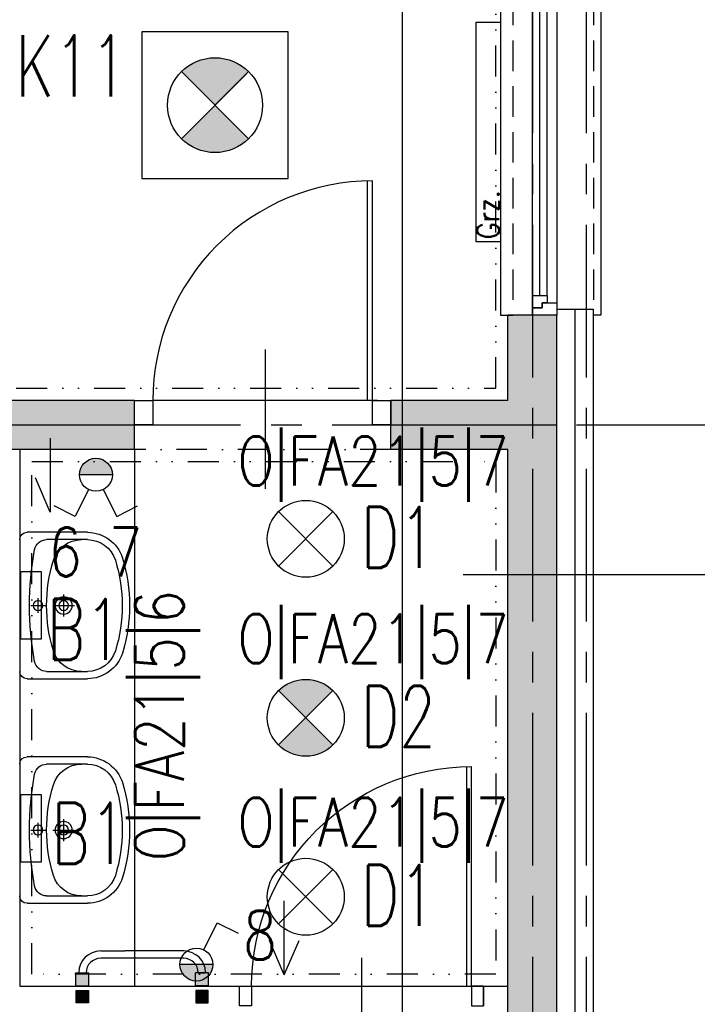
# Model space of a CAD drawing. Extents: x 41755 to 123924, y -112333 to 86187.
# Tile 119 of 256: x 102181 to 102459, y -53441 to -53037. Entities that reach past the tile are written whole.
import ezdxf
from ezdxf.enums import TextEntityAlignment as Align

# ---------------------------------------------------------------- set-up
doc = ezdxf.new("R2010")
doc.units = 0
doc.header["$LTSCALE"] = 50
for name, pattern in [('CENTER', [2, 1.25, -0.25, 0.25, -0.25]), ('DASHDOT', [1, 0.5, -0.25, 0, -0.25]), ('DASHED', [0.75, 0.5, -0.25]), ('DASHED2', [0.375, 0.25, -0.125]), ('DIVIDE', [31.75, 12.7, -6.35, 0, -6.35, 0, -6.35])]:
    doc.linetypes.add(name, pattern=pattern)
doc.layers.get('0').update_dxf_attribs({"color": 101, "linetype": 'CONTINUOUS'})
for name, color, linetype in [('Drz---drzwi', 5, 'CONTINUOUS'), ('E-90', 6, 'CONTINUOUS'), ('E35', 6, 'CONTINUOUS'), ('Ins-co', 2, 'CONTINUOUS'), ('Ins-ppoz-opis', 240, 'CONTINUOUS'), ('Ins-went', 141, 'CONTINUOUS'), ('Okn---okna', 5, 'CONTINUOUS'), ('Os-osie glowne', 1, 'CENTER'), ('Sc-beton', 7, 'CONTINUOUS'), ('Sc-beton-hatch', 86, 'CONTINUOUS'), ('Sc-cegla pustak-hatch', 8, 'CONTINUOUS'), ('Sc-izolacja term-styropian', 151, 'STYROPIAN-KA'), ('Sc-nadproza kon', 5, 'DASHED2'), ('Sc-silikat', 61, 'CONTINUOUS'), ('Suf-widok', 8, 'CONTINUOUS'), ('Wyp-sanitar', 131, 'CONTINUOUS')]:
    doc.layers.add(name, color=color, linetype=linetype)
doc.styles.add('ROMANS', font='romans', dxfattribs={"width": 0.85})
doc.linetypes.add('BATTING', pattern='A,0.0001,-0.1,[134,ltypeshp.shx,S=0.1,R=0,X=-0.1,Y=0],-0.2,[134,ltypeshp.shx,S=0.1,R=180,X=0.1,Y=0],-0.1', length=0.4001)
doc.linetypes.add('STYROPIAN-KA', pattern='A,0.0001,-0.1,[135,ltypeshp.shx,S=0.1,R=0,X=-0.1,Y=0],0,[135,ltypeshp.shx,S=0.1,R=180,X=0.1,Y=0],-0.1', length=0.2001)
doc.linetypes.add('ZIGZAG', pattern='A,0.00254,-5.08,[131,ltypeshp.shx,S=5.08,R=0,X=-5.08,Y=0],-10.16,[131,ltypeshp.shx,S=5.08,R=180,X=5.08,Y=0],-5.08', length=20.32254)

# ---------------------------------------------------------------- blocks, each defined once
blk = doc.blocks.new('umywalka_60x45')
at = {"ltscale": 25}
for p, q in [((-27.00000000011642, -5.820766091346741e-11), (27, 5.820766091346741e-11)), ((-30, -27.71634471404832), (-30.00000000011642, -3.000000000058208)), ((30, -2.999999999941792), (30, -27.71634471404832)), ((2.999999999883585, -7.5), (-3.000000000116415, -7.5)), ((-1.164153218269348e-10, -4.5), (-1.164153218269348e-10, -10.5)), ((-27, -27.71634471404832), (-27, -11.02660116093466)), ((27, -11.02660116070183), (27, -27.71634471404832)), ((-1.164153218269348e-10, -13.5), (-1.164153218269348e-10, -22.5)), ((4.499999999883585, -18), (-4.500000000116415, -18))]:
    blk.add_line(p, q, dxfattribs=at)
for centre, radius in [((-1.164153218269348e-10, -7.5), 2), ((-1.164153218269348e-10, -18), 3.5), ((-1.164153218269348e-10, -18), 2)]:
    blk.add_circle(centre, radius, dxfattribs=at)
for centre, radius, start, end in [((27, -2.999999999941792), 3, 0, 90), ((-27.00000000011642, -3.000000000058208), 3, 90, 180), ((5.820766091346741e-10, -129.425045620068), 125.4250456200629, 79.47373448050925, 100.5262655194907), ((-22.00000000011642, -11.02660116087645), 5, 100.5262655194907, 180), ((22, -11.02660116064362), 5, 0, 79.47373448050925), ((-1.164153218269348e-10, -73.40495448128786), 62.40495448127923, 72.68710209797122, 107.3128979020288), ((-14.99999999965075, -25.28365528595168), 12, 107.3128979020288, 180), ((15.00000000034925, -25.28365528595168), 12, 0, 72.68710209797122), ((-15.00000000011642, -27.71634471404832), 15, 180, 252.6871020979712), ((-15.00000000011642, -27.71634471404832), 12, 180, 252.6871020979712), ((14.99999999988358, -27.71634471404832), 12, 287.3128979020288, 0), ((14.99999999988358, -27.71634471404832), 15, 287.3128979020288, 0), ((-5.820766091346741e-10, 20.40495448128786), 62.40495448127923, 252.6871020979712, 287.3128979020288), ((-5.820766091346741e-10, 20.40495448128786), 65.40495448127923, 252.6871020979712, 287.3128979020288)]:
    blk.add_arc(centre, radius, start, end, dxfattribs=at)
blk = doc.blocks.new('_0630_DRZWI_90')
at = {"ltscale": 7}
for p, q in [((5, 8), (5, 98)), ((6.799999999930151, 8), (6.799999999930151, 97.98199819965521))]:
    blk.add_line(p, q, dxfattribs=at)
at = {"ltscale": 25}
for p, q in [((50, 19.69999999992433), (50, -28.89999999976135)), ((5, 8), (0, 8)), ((0, 8), (5, 8)), ((0, 0), (0, 8)), ((95, 8), (5, 8)), ((5, 8), (5, 0)), ((95, 8), (95, 0)), ((100, 8), (95, 8)), ((100, 0), (100, 8)), ((5, 0), (0, 0)), ((5, 0), (0, 0)), ((95, 0), (100, 0)), ((95, 0), (100, 0))]:
    blk.add_line(p, q, dxfattribs=at)
at = {"ltscale": 7}
blk.add_arc((5, 8), 90, 0, 90, dxfattribs=at)
blk = doc.blocks.new('_fiujgfkhjkgcj')
for p, q in [((-18.00000000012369, 1.127773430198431e-10), (-23.00000000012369, 1.127773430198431e-10)), ((-23.00000000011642, 2.291926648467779e-10), (-23.00000000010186, -149.9999999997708)), ((15, 2.346496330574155e-10), (18, 2.346496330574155e-10)), ((17.99999999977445, 2.346496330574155e-10), (17.99999999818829, -149.9999999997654)), ((-9.999999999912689, -141.9999999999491), (-9.99999999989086, -7.999999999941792)), ((-7.000000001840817, -141.9999999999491), (-6.999999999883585, -7.999999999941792)), ((-3.999999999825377, -141.9999999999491), (-3.999999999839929, -7.999999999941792)), ((1.236912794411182e-10, -4.999999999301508), (1.382431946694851e-10, -145.0000000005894)), ((-23.00000000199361, -149.9999999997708), (-18.00000000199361, -149.9999999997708)), ((17.99999999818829, -149.9999999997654), (14.9999999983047, -149.9999999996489))]:
    blk.add_line(p, q)
at = {"linetype": 'DASHED2'}
for p, q in [((-18, 2.291926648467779e-10), (-18.0000000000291, -149.9999999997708)), ((14.99999999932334, 2.346496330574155e-10), (15.00000000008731, -149.9999999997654))]:
    blk.add_line(p, q, dxfattribs=at)
for points in [[(1.164153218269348e-10, -4.999999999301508), (0, 0), (-10, 0), (-9.999999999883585, -2.999999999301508), (-5.999999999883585, -2.999999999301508), (-5.999999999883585, -4.999999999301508)], [(-3.999999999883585, -7.999999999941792), (-3.999999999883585, -4.999999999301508), (-5.999999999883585, -4.999999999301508), (-5.999999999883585, -2.999999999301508), (-9.999999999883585, -2.999999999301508), (-9.999999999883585, -4.999999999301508), (-9.999999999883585, -7.999999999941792)], [(-4.000000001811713, -141.9999999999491), (-4.000000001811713, -145.0000000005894), (-6.000000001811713, -145.0000000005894), (-6.000000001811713, -147.0000000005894), (-10.00000000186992, -147.0000000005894), (-10.00000000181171, -145.0000000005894), (-10.00000000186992, -141.9999999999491)], [(-1.811713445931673e-09, -145.0000000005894), (-1.928128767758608e-09, -149.9999999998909), (-10.00000000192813, -149.9999999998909), (-10.00000000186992, -147.0000000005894), (-6.000000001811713, -147.0000000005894), (-6.000000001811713, -145.0000000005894)]]:
    blk.add_lwpolyline(points, close=True)
blk = doc.blocks.new('_sjhkgjhkfkjhgj')
at = {"ltscale": 7}
for p, q in [((-9.499999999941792, 10.00000000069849), (-9.499999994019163, 99.97777503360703)), ((-7.5, 10.00000000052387), (-7.499999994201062, 99.99999999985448)), ((-51.49999999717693, 30.88285831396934), (-51.50000000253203, -26.11714168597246))]:
    blk.add_line(p, q, dxfattribs=at)
for points in [[(-97.50000000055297, 1.149601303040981e-09), (-105.000000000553, 1.149601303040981e-09), (-105.000000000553, 10.0000000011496), (-97.49999999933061, 10.00000000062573)], [(0, 0), (-7.5, 0), (-7.499999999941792, 10.00000000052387), (0, 10)]]:
    blk.add_lwpolyline(points, close=True, dxfattribs=at)
blk.add_lwpolyline([(-5.499999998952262, 10.00000000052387), (-97.49999999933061, 9.999999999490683)], dxfattribs=at)
blk.add_arc((-7.5, 10.00000000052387), 89.99999999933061, 89.99999999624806, 180.0000000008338)
blk = doc.blocks.new('_STRZAŁKA_WENT')
for q in [(-6.022442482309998, -14.01365349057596), (0, -30.23793542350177), (6.022442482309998, -14.01365349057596)]:
    blk.add_line((0, 0), q)
blk = doc.blocks.new('_jdgjdgjhg')
at = {"ltscale": 10}
blk.add_hatch(color=256, dxfattribs=at).paths.add_polyline_path([(-54.19877705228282, 4.459730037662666), (-48.79877705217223, 4.459729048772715), (-48.79877606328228, 9.859729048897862), (-54.19877606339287, 9.85973003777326)])
h = blk.add_hatch(color=256, dxfattribs=at)
h.paths.add_polyline_path([(0.2000000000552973, 4.401748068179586), (0.2000009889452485, 9.80174806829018), (-5.199999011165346, 9.801749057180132), (-5.200000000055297, 4.401749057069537)])
edge = h.paths.add_edge_path(flags=16)
edge.add_line((-4.000121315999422, 9.801748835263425), (-0.9998767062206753, 9.801748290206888))
for points in [[(-48.99877705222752, -2.500001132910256), (-53.99877705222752, -2.500001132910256), (-53.99877705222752, 2.499998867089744), (-48.99877705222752, 2.499998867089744)], [(-5, -2.5), (0, -2.5), (0, 2.5), (-5, 2.5)]]:
    blk.add_hatch(color=256).paths.add_polyline_path(points)
for p, q in [((-43.99938645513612, 18.7499031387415, -1.237710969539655e-08), (-34.09257331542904, 18.74990132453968, -1.239530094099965e-08)), ((-9.999385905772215, 18.74989691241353, -1.243954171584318e-08), (-34.09257331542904, 18.74990132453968, -1.239530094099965e-08)), ((-9.99938645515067, 15.74989691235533, -1.243954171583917e-08), (-43.99938645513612, 15.74990313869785, -1.237710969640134e-08)), ((-54.19877705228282, 4.443738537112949), (-54.19877606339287, 9.843738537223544)), ((-54.19877606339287, 9.843738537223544), (-48.79877606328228, 9.843737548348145)), ((-52.99889836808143, 9.843738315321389), (-49.99865375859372, 9.8437377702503)), ((-48.79877705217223, 4.443737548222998), (-48.79877606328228, 9.843737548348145)), ((-5.200000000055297, 4.443730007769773), (-5.199999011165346, 9.843730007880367)), ((0.2000009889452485, 9.843729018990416), (-5.199999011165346, 9.843730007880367)), ((-4.000121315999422, 9.843729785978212), (-0.9998767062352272, 9.843729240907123)), ((-0.9998767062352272, 9.843729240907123), (-4.000121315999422, 9.84372978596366)), ((0.2000000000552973, 4.443729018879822), (0.2000009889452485, 9.843729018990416)), ((-54.19877705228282, 4.443738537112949), (-48.79877705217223, 4.443737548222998)), ((0.2000000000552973, 4.443729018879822), (-5.200000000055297, 4.443730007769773)), ((0, 2.5), (-5, 2.5)), ((-5, 2.5), (-5, -2.5)), ((0, -2.5), (0, 2.5)), ((-5, -2.5), (0, -2.5))]:
    blk.add_line(p, q)
blk.add_lwpolyline([(-48.99877705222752, -2.500001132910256), (-53.99877705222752, -2.500001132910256), (-53.99877705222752, 2.499998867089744), (-48.99877705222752, 2.499998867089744)], close=True)
for centre, radius, start, end in [((-43.99938755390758, 9.749902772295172, -1.238078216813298e-08), 9.00000000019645, 89.99998950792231, 179.4026135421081), ((-9.999387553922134, 9.749896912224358, -1.243954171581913e-08), 9.00000000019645, 0.5973659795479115, 89.99998950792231), ((-43.99938755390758, 9.749902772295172, -1.238078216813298e-08), 6.000000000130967, 89.99998950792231, 179.1039052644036), ((-9.999387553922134, 9.749896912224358, -1.243954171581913e-08), 6.000000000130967, 0.8960744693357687, 89.99998950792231)]:
    blk.add_arc(centre, radius, start, end)

msp = doc.modelspace()

# ---------------------------------------------------------------- hatches: boundary and pattern name
at = {"layer": 'E35'}
h = msp.add_hatch(color=256, dxfattribs=at)
edge = h.paths.add_edge_path()
edge.add_line((102260.9660022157, -53072.20625316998), (102274.7121580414, -53058.46009734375))
edge.add_ellipse((102260.9660022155, -53072.20625316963), major_axis=(13.74615582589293, 13.74615582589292), ratio=0.9999999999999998, start_angle=359.9999999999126, end_angle=449.999999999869)
edge.add_line((102247.2198463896, -53058.46009734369), (102260.9660022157, -53072.20625316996))
edge = h.paths.add_edge_path()
edge.add_line((102274.7121580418, -53085.95240899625), (102260.9660022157, -53072.20625316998))
edge.add_line((102260.9660022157, -53072.20625316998), (102247.21984639, -53085.95240899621))
edge.add_ellipse((102260.9660022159, -53072.20625317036), major_axis=(-13.74615582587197, 13.74615582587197), ratio=0.9999999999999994, start_angle=90, end_angle=179.9999999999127)
for points in [[(102205.4393225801, -53223.63957297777), (102218.9393225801, -53223.63957297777, 1)], [(102246.583012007, -53424.33595910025), (102260.0830120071, -53424.33595910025, -1)]]:
    msp.add_hatch(color=256, dxfattribs=at).paths.add_polyline_path(points)
h = msp.add_hatch(color=256, dxfattribs=at)
edge = h.paths.add_edge_path()
edge.add_line((102298.1311744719, -53323.23266717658), (102286.9942426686, -53334.36959898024))
edge.add_ellipse((102298.131174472, -53323.23266717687), major_axis=(11.1369318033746, 11.13693180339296), ratio=1, start_angle=179.9999999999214, end_angle=269.999999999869)
edge.add_line((102309.2681062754, -53334.36959898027), (102298.1311744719, -53323.23266717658))
edge = h.paths.add_edge_path()
edge.add_line((102286.9942426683, -53312.09573537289), (102298.1311744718, -53323.23266717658))
edge.add_line((102298.1311744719, -53323.23266717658), (102309.2681062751, -53312.09573537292))
edge.add_ellipse((102298.1311744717, -53323.23266717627), major_axis=(11.13693180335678, 11.13693180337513), ratio=1, start_angle=359.9999999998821, end_angle=449.9999999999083)
at = {"layer": 'Sc-beton-hatch'}
h = msp.add_hatch(dxfattribs=at)
h.set_pattern_fill('ANSI33', color=256, angle=-1.272221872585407e-14, style=0)
h.set_pattern_definition([(44.99999999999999, (48983.41854682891, 565.4779691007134), (-4.490128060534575, 4.490128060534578), []), (44.99999999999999, (48987.90867682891, 565.4779691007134), (-4.490128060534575, 4.490128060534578), [3.175, -1.5875])])
h.paths.add_polyline_path([(100470.9660021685, -51043.23266718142), (100410.9660021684, -51043.23266718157), (100410.9660021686, -51103.23266718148), (100430.9660021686, -51103.23266718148), (100430.9660021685, -51063.23266718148), (100470.9660021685, -51063.23266718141)])
h.paths.add_polyline_path([(100805.9660021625, -51043.23266718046), (100705.9660021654, -51043.23266718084), (100705.9660021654, -51063.23266718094), (100745.9660021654, -51063.23266718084), (100745.9660021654, -51625.23266717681), (100765.9660021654, -51625.23266717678), (100765.9660021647, -51473.23266718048), (101152.9660022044, -51473.23266717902), (101152.9660022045, -51453.23266717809), (100765.9660021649, -51453.23266717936), (100765.9660021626, -51063.23266718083), (100805.9660021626, -51063.23266718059)])
h.paths.add_polyline_path([(100430.9660021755, -51374.23266717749), (100410.9660021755, -51374.23266717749), (100410.9660021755, -51474.23266717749), (100430.9660021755, -51474.23266717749)])
h.paths.add_polyline_path([(101330.9660022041, -51043.23266717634), (101251.9660022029, -51043.23266717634), (101251.966002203, -51063.23266717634), (101330.9660022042, -51063.23266717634)])
h.paths.add_polyline_path([(101770.9660022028, -51043.23266717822), (101670.9660022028, -51043.23266717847), (101670.9660022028, -51063.23266717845), (101710.9660022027, -51063.23266717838), (101710.9660022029, -51262.23266717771), (101730.9660022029, -51262.23266717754), (101730.9660022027, -51063.23266717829), (101770.9660022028, -51063.23266717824)])
h.paths.add_polyline_path([(101790.9660022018, -51453.23266717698), (101730.966002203, -51453.23266717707), (101730.9660022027, -51362.23266717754), (101710.9660022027, -51362.23266717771), (101710.966002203, -51453.23266717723), (101582.9037617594, -51453.23266717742), (101582.9037617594, -51473.23266717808), (101790.9660022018, -51473.2326671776)])
h.paths.add_polyline_path([(101482.9037617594, -51453.23266717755), (101252.9660022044, -51453.23266717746), (101252.9660022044, -51473.23266717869), (101482.9037617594, -51473.23266717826)])
h.paths.add_polyline_path([(101730.966002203, -51785.23266717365), (101695.966002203, -51785.23266717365), (101695.966002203, -51820.23266717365), (101730.966002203, -51820.23266717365)])
h.paths.add_polyline_path([(102400.966002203, -50943.23266717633), (102380.966002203, -50943.23266717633), (102380.966002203, -51043.23266717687), (102330.966002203, -51043.23266717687), (102330.966002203, -51063.23266717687), (102380.966002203, -51063.23266717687), (102380.966002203, -51453.23266717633), (101890.9660022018, -51453.23266717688), (101890.9660022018, -51473.23266717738), (102380.966002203, -51473.23266717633), (102380.9660022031, -51873.23266717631), (102400.966002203, -51873.23266717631)])
h.paths.add_polyline_path([(102422.966002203, -50943.23266717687), (102402.966002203, -50943.23266717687), (102402.966002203, -51713.23266717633), (102422.9660022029, -51713.23266717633)])
h.paths.add_polyline_path([(102400.9660022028, -52143.23266717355), (102380.966002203, -52143.23266717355), (102380.9660022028, -52213.23266717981), (102400.9660022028, -52213.23266717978)])
h.paths.add_polyline_path([(102400.9660022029, -52293.23266717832), (102380.9660022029, -52293.23266717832), (102380.966002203, -52443.23266717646), (101950.9660022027, -52443.23266717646), (101950.9660022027, -52463.23266717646), (102380.966002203, -52463.23266717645), (102380.966002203, -52503.23266717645), (102400.966002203, -52503.23266717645)])
h.paths.add_polyline_path([(102400.966002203, -52603.23266717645), (102380.966002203, -52603.23266717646), (102380.966002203, -52643.23266717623), (102400.966002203, -52643.23266717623)])
h.paths.add_polyline_path([(102400.966002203, -52743.23266717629), (102380.966002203, -52743.23266717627), (102380.966002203, -53008.23266717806), (102400.966002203, -53008.23266717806)])
h.paths.add_polyline_path([(101730.9660022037, -52443.23266717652), (101710.9660022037, -52443.23266717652), (101710.9660022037, -52463.23266717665), (101710.9660022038, -52758.23266717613), (101690.9660022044, -52758.23266717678), (101690.9660022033, -52778.23266717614), (101730.9660022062, -52778.23266717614)])
h.paths.add_polyline_path([(101710.9660022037, -52443.23266717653), (101690.9660022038, -52443.23266717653), (101690.9660022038, -52463.23266717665), (101710.9660022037, -52463.23266717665)], flags=16)
h.paths.add_polyline_path([(101556.9660022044, -52758.23266717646), (101503.9660022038, -52758.23266717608), (101503.9660022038, -52463.23266717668), (101488.9660022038, -52463.23266717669), (101488.9660022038, -52758.23266717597), (101468.9660022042, -52758.23266717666), (101468.9660022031, -52778.23266717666), (101556.9660022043, -52778.23266717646)])
h.paths.add_polyline_path([(101556.9660022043, -52443.23266717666), (101468.9660022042, -52443.23266717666), (101468.9660022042, -52463.23266717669), (101556.9660022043, -52463.23266717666)])
h.paths.add_polyline_path([(101334.9660022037, -52443.23266717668), (101281.9660022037, -52443.23266717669), (101281.9660022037, -52463.23266717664), (101334.9660022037, -52463.23266717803)], flags=17)
h.paths.add_polyline_path([(101281.9660022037, -52443.23266717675), (100970.9660022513, -52443.23266717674), (100970.9660022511, -51785.23266717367), (100883.466002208, -51785.23266717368), (100883.466002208, -51805.2326671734), (100950.9660022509, -51805.2326671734), (100950.9660022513, -52443.23266717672), (100430.9660021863, -52443.2326671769), (100430.9660021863, -52403.2326671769), (100410.9660021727, -52403.2326671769), (100410.966002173, -52503.2326671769), (100430.966002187, -52503.2326671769), (100430.966002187, -52463.2326671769), (100950.9660022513, -52463.23266717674), (100950.9660022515, -52973.23266717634), (100970.9660022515, -52973.23266717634), (100970.9660022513, -52463.23266717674), (101261.9660022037, -52463.23266717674), (101261.9660022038, -52778.23266717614), (101281.9660022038, -52778.23266717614), (101334.9660022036, -52778.23266717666), (101334.9660022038, -52758.23266717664), (101281.9660022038, -52758.23266717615)])
h.paths.add_polyline_path([(100783.466002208, -51785.2326671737), (100765.9660021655, -51785.23266717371), (100765.9660021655, -51780.2326671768), (100745.9660021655, -51780.2326671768), (100745.9660021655, -51785.23266717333), (100430.9660021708, -51785.23266717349), (100430.9660021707, -51765.23266717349), (100410.9660021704, -51765.23266717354), (100410.9660021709, -52003.23266717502), (100430.9660021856, -52003.23266717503), (100430.9660021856, -51805.23266717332), (100783.466002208, -51805.23266717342)])
h.paths.add_polyline_path([(100430.9660021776, -52153.23266717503), (100410.9660021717, -52153.23266717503), (100410.9660021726, -52253.2326671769), (100430.9660021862, -52253.2326671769)])
h.paths.add_polyline_path([(100430.9660021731, -52653.2326671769), (100410.9660021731, -52653.2326671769), (100410.9660021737, -52850.23266717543), (100430.9660021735, -52850.23266717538)], flags=17)
h.paths.add_polyline_path([(100430.9660021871, -52940.23266717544), (100410.9660021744, -52940.23266717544), (100410.9660021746, -52983.2326671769), (100430.9660021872, -52983.23266717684)])
h.paths.add_polyline_path([(101007.9660022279, -53193.23266717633), (100430.966002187, -53193.23266717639), (100430.9660021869, -53133.23266717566), (100410.9660021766, -53133.23266717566), (100410.9660021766, -53213.23266717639), (101007.9660022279, -53213.23266717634)])
h.paths.add_polyline_path([(101770.9660022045, -53193.23266717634), (101157.9660022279, -53193.23266717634), (101157.9660022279, -53213.23266717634), (101710.9660022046, -53213.23266717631), (101710.9660022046, -53445.23266717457), (101730.966002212, -53445.23266717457), (101730.9660022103, -53213.23266717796), (101770.9660022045, -53213.23266717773)])
h.paths.add_polyline_path([(102008.9660022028, -53193.23266717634), (101905.9660022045, -53193.23266717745), (101905.9660022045, -53213.2326671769), (102008.9660022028, -53213.23266717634)])
h.paths.add_polyline_path([(102227.9660022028, -53193.23266717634), (102133.9660022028, -53193.23266717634), (102133.9660022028, -53213.23266717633), (102227.9660022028, -53213.23266717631)])
h.paths.add_polyline_path([(102400.966002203, -53158.23266717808), (102380.966002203, -53158.23266717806), (102380.966002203, -53193.23266717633), (102332.9660022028, -53193.23266717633), (102332.9660022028, -53213.23266717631), (102380.966002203, -53213.23266717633), (102380.966002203, -53818.23266717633), (102400.966002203, -53818.23266717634)])
h.paths.add_polyline_path([(101730.9660022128, -53545.23266717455), (101710.9660022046, -53545.23266717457), (101710.9660022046, -53740.23266717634), (101730.9660022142, -53740.23266717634)])
h.paths.add_polyline_path([(101730.966002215, -53840.23266717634), (101710.9660022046, -53840.23266717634), (101710.9660022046, -53943.23266717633), (101297.5710617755, -53943.23266717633, -0.1551033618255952), (101300.8106610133, -53953.42478677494, -0.14834739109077), (101297.8352340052, -53963.23266717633), (101710.9660022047, -53963.23266717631), (101710.9660022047, -54023.23266717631), (101730.9660022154, -54023.23266717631)])
h.paths.add_polyline_path([(101297.5710617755, -53943.23266717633), (101295.7051644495, -53943.23266717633), (101295.7051644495, -53963.23266717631), (101297.8352340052, -53963.23266717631, 0.1483473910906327), (101300.8106610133, -53953.42478677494, 0.1551033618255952)])
h.paths.add_polyline_path([(101270.7051644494, -53943.23266717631), (101268.7451818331, -53943.23266717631, 0.1551033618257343), (101265.5055825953, -53953.42478677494, 0.14834739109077), (101268.4810096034, -53963.23266717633), (101270.7051644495, -53963.23266717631)])
h.paths.add_polyline_path([(101268.7451818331, -53943.23266717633), (101201.9660022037, -53943.23266717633), (101201.9660022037, -53963.23266717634), (101268.4810096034, -53963.23266717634, -0.1483473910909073), (101265.5055825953, -53953.42478677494, -0.1551033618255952)])
h.paths.add_polyline_path([(100980.966002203, -53943.23266717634), (100970.966002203, -53943.23266717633), (100930.966002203, -53943.23266717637), (100930.966002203, -53968.23266717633), (100970.966002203, -53968.23266717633), (100980.966002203, -53968.23266717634)])
h.paths.add_polyline_path([(100490.9660021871, -53943.23266717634), (100410.9660021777, -53943.23266717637), (100410.9660021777, -53963.23266717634), (100490.9660021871, -53963.23266717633)])
h.paths.add_polyline_path([(100530.966002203, -54448.23266717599), (100510.966002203, -54448.23266717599), (100510.9660022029, -54481.23266717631), (100530.966002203, -54481.23266717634)])
h.paths.add_polyline_path([(101773.9660022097, -54593.23266717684), (101730.9660022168, -54593.23266717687), (101730.9660022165, -54503.2326671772), (101710.9660022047, -54503.2326671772), (101710.9660022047, -54593.23266717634), (100530.966002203, -54593.23266717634), (100530.966002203, -54578.23266717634), (100510.966002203, -54578.23266717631), (100510.966002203, -54593.23266717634), (100270.9660021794, -54593.23266717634), (100270.9660021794, -54618.23266717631), (101773.9660022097, -54618.23266717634)])
h.paths.add_polyline_path([(100220.966002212, -54593.23266717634), (100170.966002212, -54593.23266717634), (100170.966002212, -54618.23266717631), (100220.966002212, -54618.23266717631)])
h.paths.add_polyline_path([(100120.966002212, -54593.23266717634), (100070.966002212, -54593.23266717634), (100070.966002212, -54618.23266717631), (100120.966002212, -54618.23266717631)])
h.paths.add_polyline_path([(100020.966002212, -54593.23266717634), (99970.96600221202, -54593.23266717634), (99970.96600221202, -54618.23266717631), (100020.966002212, -54618.23266717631)])
h.paths.add_polyline_path([(99920.96600221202, -54593.23266717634), (99880.96600221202, -54593.23266717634), (99880.96600221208, -55500.23266717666), (99980.9660022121, -55500.23266717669), (99980.9660022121, -55515.23266717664), (100000.9660022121, -55515.23266717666), (100000.9660022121, -55480.23266717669), (99900.96600221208, -55480.23266717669), (99900.96600221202, -54618.23266717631), (99920.96600221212, -54618.23266717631)])
h.paths.add_polyline_path([(100585.9660022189, -55633.23266717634), (100000.9660022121, -55633.23266717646), (100000.9660022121, -55615.23266717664), (99980.96600221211, -55615.23266717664), (99980.96600221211, -55633.23266717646), (99780.96600221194, -55633.23266717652), (99780.9660022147, -55988.23266717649), (100510.9660022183, -55988.23266717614), (100510.9660022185, -56028.23266717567), (100530.9660022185, -56028.2326671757), (100530.9660022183, -55988.23266717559), (100582.9660022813, -55988.23266717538), (100582.9660022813, -55968.23266717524), (100530.9660022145, -55968.2326671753), (100530.9660022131, -55813.2326671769), (100510.9660022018, -55813.23266717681), (100510.9660022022, -55968.23266717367), (99800.96600221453, -55968.23266717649), (99800.96600221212, -55653.23266717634), (100510.9660022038, -55653.2326671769), (100510.9660022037, -55663.23266717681), (100530.9660022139, -55663.23266717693), (100530.9660022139, -55653.23266717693), (100585.9660022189, -55653.23266717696)])
h.paths.add_polyline_path([(101310.9660022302, -55968.23266717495), (100810.9660022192, -55968.23266717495), (100810.9660022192, -55880.23266717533), (100790.9660022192, -55880.23266717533), (100790.9660022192, -55968.23266717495), (100737.9660022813, -55968.23266717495), (100737.9660022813, -55988.23266717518), (100790.9660022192, -55988.23266717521), (100790.9660022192, -56028.23266717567), (100810.9660022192, -56028.23266717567), (100810.9660022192, -55988.23266717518), (101310.9660022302, -55988.23266717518)])
h.paths.add_polyline_path([(101490.9660022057, -55633.23266717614), (100735.9660022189, -55633.23266717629), (100735.9660022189, -55653.2326671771), (101490.9660022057, -55653.23266717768)])
h.paths.add_polyline_path([(101777.966002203, -55968.23266717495), (101730.9660022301, -55968.23266717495), (101730.9660022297, -55853.73266717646), (101710.9660022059, -55853.73266717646), (101710.966002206, -55968.23266717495), (101590.9660022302, -55968.23266717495), (101590.9660022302, -55988.23266717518), (101777.966002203, -55988.23266717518)])
h.paths.add_polyline_path([(101802.966002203, -55963.23266717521), (101777.966002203, -55963.23266717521), (101777.966002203, -55988.23266717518), (101802.966002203, -55988.23266717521)])
h.paths.add_polyline_path([(101730.9660022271, -55128.23266717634), (101710.966002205, -55128.23266717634), (101710.9660022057, -55723.73266717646), (101730.9660022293, -55723.73266717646)])
h.paths.add_polyline_path([(101953.466002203, -55963.23266717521), (101928.466002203, -55963.23266717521), (101928.466002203, -55988.23266717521), (101953.466002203, -55988.23266717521)])
h.paths.add_polyline_path([(102103.466002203, -55963.23266717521), (102078.466002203, -55963.23266717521), (102078.466002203, -55988.23266717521), (102103.466002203, -55988.23266717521)])
h.paths.add_polyline_path([(102253.466002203, -55963.23266717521), (102228.466002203, -55963.23266717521), (102228.466002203, -55988.23266717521), (102253.466002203, -55988.23266717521)])
h.paths.add_polyline_path([(102365.9660022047, -55968.23266717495), (102320.9660022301, -55968.23266717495), (102320.9660022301, -55988.23266717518), (102365.9660022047, -55988.23266717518)])
h.paths.add_polyline_path([(102400.9660022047, -55953.23266717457), (102365.9660022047, -55953.23266717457), (102365.9660022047, -55988.23266717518), (102400.966002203, -55988.23266717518)])
h.paths.add_polyline_path([(102400.966002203, -55891.23266717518), (102380.966002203, -55891.23266717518), (102380.966002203, -55953.23266717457), (102400.966002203, -55953.23266717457)])
h.paths.add_polyline_path([(102400.966002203, -55815.7326671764), (102375.966002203, -55815.7326671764), (102375.966002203, -55840.7326671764), (102400.966002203, -55840.7326671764)])
h.paths.add_polyline_path([(102400.966002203, -55665.7326671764), (102375.966002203, -55665.7326671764), (102375.966002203, -55690.7326671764), (102400.966002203, -55690.7326671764)])
h.paths.add_polyline_path([(102400.966002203, -55515.7326671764), (102375.966002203, -55515.7326671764), (102375.966002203, -55540.7326671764), (102400.966002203, -55540.7326671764)])
h.paths.add_polyline_path([(102400.966002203, -55365.7326671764), (102375.966002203, -55365.7326671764), (102375.966002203, -55390.7326671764), (102400.966002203, -55390.7326671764)])
h.paths.add_polyline_path([(102400.966002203, -55240.7326671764), (102380.966002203, -55240.7326671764), (102380.966002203, -55260.73266717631), (102400.966002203, -55260.73266717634)])
h.paths.add_polyline_path([(102400.966002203, -55215.7326671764), (102375.966002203, -55215.7326671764), (102375.966002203, -55240.7326671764), (102400.966002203, -55240.7326671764)])
h.paths.add_polyline_path([(102400.966002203, -55033.23266717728), (102380.966002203, -55033.23266717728), (102380.966002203, -55215.7326671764), (102400.966002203, -55215.7326671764)])
h.paths.add_polyline_path([(102400.966002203, -54833.23266717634), (102365.9660022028, -54833.23266717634), (102365.9660022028, -54798.23266717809), (102345.9660022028, -54798.23266717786), (102345.9660022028, -54853.23266717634), (102380.966002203, -54853.23266717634), (102380.966002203, -54883.23266717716), (102400.966002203, -54883.23266717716)])
h.paths.add_polyline_path([(102365.9660022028, -54537.73266717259), (102345.9660022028, -54537.73266717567), (102345.9660022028, -54593.23266717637), (101908.9660022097, -54593.23266717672), (101908.9660022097, -54618.23266717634), (102345.9660022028, -54618.23266717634), (102345.9660022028, -54648.23266717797), (102365.9660022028, -54648.23266717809), (102365.9660022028, -54618.23266717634)])
h.paths.add_polyline_path([(101730.9660022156, -54128.23266717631), (101710.9660022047, -54128.23266717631), (101710.9660022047, -54353.2326671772), (101730.9660022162, -54353.2326671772)])
h.paths.add_polyline_path([(102365.9660022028, -54131.23266717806), (102400.966002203, -54131.23266717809), (102400.966002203, -54088.23266717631), (102380.966002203, -54088.23266717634), (102380.966002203, -54111.23266717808), (102345.9660022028, -54111.23266717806), (102345.9660022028, -54417.73266717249), (102365.9660022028, -54417.7326671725)])
h.paths.add_polyline_path([(102400.966002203, -53918.23266717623), (102380.966002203, -53918.23266717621), (102380.966002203, -53988.23266717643), (102400.966002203, -53988.23266717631)])
at = {"layer": 'Sc-cegla pustak-hatch'}
h = msp.add_hatch(dxfattribs=at)
h.set_pattern_fill('ANSI32', color=256, scale=0.5, angle=89.99999999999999, style=0)
h.set_pattern_definition([(135, (48983.41854682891, 565.4779691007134), (-3.367596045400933, -3.367596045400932), []), (135, (48983.41854682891, 567.7230341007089), (-3.367596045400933, -3.367596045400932), [])])
h.paths.add_polyline_path([(100430.9660021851, -51745.23266711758), (100410.9660021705, -51745.23266711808), (100410.9660021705, -51765.23266717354), (100430.9660021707, -51765.23266717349)])
h.paths.add_polyline_path([(101330.9660022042, -51063.23266717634), (101312.9660022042, -51063.23266717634), (101312.9660022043, -51262.23266717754), (101330.9660022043, -51262.23266717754)])
h.paths.add_polyline_path([(101455.9660022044, -51382.23266717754), (101330.9660022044, -51382.23266717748), (101330.9660022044, -51362.23266717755), (101312.9660022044, -51362.23266717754), (101312.9660022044, -51453.23266717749), (101330.9660022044, -51453.23266717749), (101330.9660022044, -51400.23266717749), (101437.9660022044, -51400.23266717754), (101437.9660022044, -51453.23266717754), (101455.9660022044, -51453.23266717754)])
h.paths.add_polyline_path([(102049.9660022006, -51473.23266717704), (102031.9660022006, -51473.23266717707), (102031.9660022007, -51525.23266717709), (101968.9660022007, -51525.23266717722), (101968.9660022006, -51473.2326671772), (101950.9660022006, -51473.23266717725), (101950.9660022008, -51548.23266717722), (101968.9660022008, -51548.23266717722), (101968.9660022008, -51543.23266717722), (102049.9660022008, -51543.23266717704)])
h.paths.add_polyline_path([(101968.9660022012, -51648.23266717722), (101950.966002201, -51648.23266717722), (101950.9660022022, -52323.23266717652), (101968.9660022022, -52323.23266717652), (101968.966002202, -52193.23266717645), (102380.9660022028, -52193.23266717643), (102380.9660022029, -52175.23266717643), (101968.966002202, -52175.23266717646)])
h.paths.add_polyline_path([(101968.9660022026, -52463.23266717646), (101950.9660022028, -52463.23266717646), (101950.9660022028, -52543.23266717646), (101968.9660022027, -52543.23266717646)])
h.paths.add_polyline_path([(101968.9660022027, -52423.23266717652), (101950.9660022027, -52423.23266717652), (101950.9660022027, -52443.23266717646), (101968.9660022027, -52443.23266717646)])
h.paths.add_polyline_path([(101968.9660022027, -52643.23266717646), (101950.9660022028, -52643.23266717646), (101950.9660022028, -52973.23266717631), (101968.9660022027, -52973.23266717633), (101968.9660022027, -52946.2326499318), (102050.9659959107, -52946.2326499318), (102050.9659959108, -52954.23264993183), (102042.9659959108, -52954.23264993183), (102042.9659959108, -52973.23266717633), (102380.966002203, -52973.23266717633), (102380.966002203, -52955.23266717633), (102060.9659959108, -52955.23266717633), (102060.9659959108, -52928.23264993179), (101968.9660022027, -52928.23264993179)])
h.paths.add_polyline_path([(101279.9660022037, -52945.23266717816), (101261.9660022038, -52945.23266717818), (101261.9660022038, -52955.23266717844), (101078.9660022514, -52955.23266717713), (101078.9660022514, -52687.23266717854), (101060.9660022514, -52687.23266717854), (101060.9660022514, -52955.23266717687), (100970.9660022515, -52955.23266717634), (100970.9660022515, -52973.23266717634), (101261.9660022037, -52973.23266717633), (101261.9660022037, -53015.73266717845), (101279.9660022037, -53015.73266717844)])
h.paths.add_polyline_path([(101279.9660022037, -52778.23266717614), (101261.9660022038, -52778.23266717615), (101261.9660022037, -52845.23266717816), (101279.9660022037, -52845.23266717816)])
h.paths.add_polyline_path([(100950.9660022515, -52955.23266717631), (100925.9660022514, -52955.23266717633), (100925.9660022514, -52973.23266717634), (100950.9660022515, -52973.23266717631)])
h.paths.add_polyline_path([(100825.9660022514, -52955.23266717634), (100430.9660021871, -52955.23266717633), (100430.9660021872, -52973.23266717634), (100825.9660022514, -52973.23266717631)])
h.paths.add_polyline_path([(100428.966002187, -53213.23266717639), (100410.9660021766, -53213.2326671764), (100410.9660021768, -53333.23266717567), (100428.9660021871, -53333.23266717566)])
h.paths.add_polyline_path([(100428.9660021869, -53483.23266717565), (100410.9660021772, -53483.23266717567), (100410.9660021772, -53548.23266717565), (100428.9660021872, -53548.23266717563)])
h.paths.add_polyline_path([(100428.9660021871, -53698.23266717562), (100410.9660021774, -53698.23266717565), (100410.9660021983, -53763.23266717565), (100428.9660021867, -53763.23266717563)])
h.paths.add_polyline_path([(100428.9660021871, -53913.23266717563), (100410.9660021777, -53913.23266717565), (100410.9660021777, -53943.23266717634), (100428.9660021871, -53943.23266717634)])
h.paths.add_polyline_path([(100428.9660021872, -53963.23266717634), (100410.9660021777, -53963.23266717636), (100410.9660021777, -53978.23266717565), (100428.9660021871, -53978.23266717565)])
h.paths.add_polyline_path([(100428.9660021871, -54128.23266717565), (100410.9660021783, -54128.23266717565), (100410.9660021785, -54193.23266717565), (100428.9660021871, -54193.23266717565)])
h.paths.add_polyline_path([(100428.9660021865, -54343.23266717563), (100410.966002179, -54343.23266717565), (100410.9660021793, -54466.23266717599), (100510.9660022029, -54466.23266717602), (100510.966002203, -54448.23266717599), (100428.9660021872, -54448.23266717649)])
h.paths.add_polyline_path([(101335.9660022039, -54321.23266717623), (101279.9660022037, -54321.23266717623), (101279.9660022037, -53970.78631069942, -0.202676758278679), (101268.4810096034, -53963.23266717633), (101261.9660022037, -53963.23266717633), (101261.9660022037, -54339.23266717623), (101335.9660022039, -54339.23266717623)])
h.paths.add_polyline_path([(101710.9660022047, -54321.23266717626), (101510.9660022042, -54321.23266717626), (101510.9660022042, -53963.23266717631), (101492.9660022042, -53963.23266717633), (101492.9660022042, -54321.23266717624), (101435.9660022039, -54321.23266717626), (101435.9660022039, -54339.23266717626), (101710.9660022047, -54339.23266717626)])
h.paths.add_polyline_path([(101710.9660022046, -53645.23266717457), (101352.9660022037, -53645.23266717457), (101352.9660022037, -53562.23266717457), (101279.9660022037, -53562.23266717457), (101279.9660022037, -53213.23266717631), (101261.9660022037, -53213.23266717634), (101261.9660022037, -53943.23266717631), (101268.7451818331, -53943.23266717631, -0.1958106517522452), (101279.9660022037, -53936.06326285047), (101279.9660022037, -53580.23266717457), (101334.9660022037, -53580.23266717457), (101334.9660022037, -53943.23266717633), (101352.9660022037, -53943.23266717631), (101352.9660022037, -53663.23266717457), (101710.9660022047, -53663.23266717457)])
h.paths.add_polyline_path([(101279.9660022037, -53936.06326285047, 0.1514484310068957), (101270.7051644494, -53940.91335225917), (101279.9660022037, -53940.91335225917)], flags=17)
h.paths.add_polyline_path([(101279.9660022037, -53940.91335225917), (101270.7051644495, -53940.91335225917), (101270.7051644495, -53943.23266717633), (101279.9660022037, -53943.23266717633)], flags=17)
h.paths.add_polyline_path([(101490.9660022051, -54618.23266717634), (101472.9660022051, -54618.23266717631), (101472.9660022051, -54648.2326671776), (101490.9660022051, -54648.2326671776)])
h.paths.add_polyline_path([(101490.9660022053, -54798.2326671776), (101472.9660022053, -54798.2326671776), (101472.9660022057, -55633.23266717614), (101490.9660022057, -55633.23266717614)])
h.paths.add_polyline_path([(101773.9660022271, -55128.23266717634), (101730.9660022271, -55128.23266717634), (101730.9660022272, -55146.23266717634), (101773.9660022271, -55146.23266717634)])
h.paths.add_polyline_path([(102180.9660022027, -55128.23266717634), (101968.9660022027, -55128.23266717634), (101950.9660022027, -55128.23266717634), (101923.9660022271, -55128.23266717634), (101923.9660022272, -55146.23266717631), (102180.9660022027, -55146.23266717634)])
h.paths.add_polyline_path([(101968.9660022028, -54853.23266717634), (102190.9660022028, -54853.23266717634), (102190.9660022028, -54835.23266717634), (101950.9660022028, -54835.23266717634), (101950.9660022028, -55128.23266717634), (101968.9660022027, -55128.23266717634)])
h.paths.add_polyline_path([(102345.9660022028, -54835.23266717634), (102290.9660022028, -54835.23266717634), (102290.9660022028, -54853.23266717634), (102345.9660022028, -54853.23266717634)])
h.paths.add_polyline_path([(101968.9660022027, -54453.23266717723), (101950.9660022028, -54453.23266717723), (101950.9660022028, -54593.23266717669), (101968.9660022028, -54593.23266717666)])
h.paths.add_polyline_path([(101968.9660022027, -54129.23266717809), (102345.9660022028, -54129.23266717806), (102345.9660022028, -54111.23266717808), (101968.9660022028, -54111.23266717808), (101968.9660022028, -53840.23266717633), (101950.9660022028, -53840.23266717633), (101950.9660022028, -54353.23266717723), (101968.9660022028, -54353.23266717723)])
h.paths.add_polyline_path([(102380.966002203, -53645.23266717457), (101995.9660194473, -53645.23266717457), (101995.9660194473, -53553.23267346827), (101968.9660022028, -53553.23267346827), (101968.9660022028, -53531.23266717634), (101950.9660022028, -53531.23266717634), (101950.9660022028, -53571.23267346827), (101977.9660194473, -53571.23267346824), (101977.9660194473, -53645.23266717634), (101950.9660022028, -53645.23266717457), (101950.9660022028, -53740.23266717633), (101968.9660022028, -53740.23266717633), (101968.9660022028, -53663.23266717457), (102380.966002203, -53663.23266717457)])
h.paths.add_polyline_path([(101968.9660022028, -53213.23266717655), (101950.9660022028, -53213.23266717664), (101950.9660022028, -53441.23266717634), (101968.9660022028, -53441.23266717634)])
h.paths.add_polyline_path([(101279.9660022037, -53150.73266717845), (101261.9660022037, -53150.73266717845), (101261.9660022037, -53193.23266717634), (101279.9660022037, -53193.23266717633)])

# ---------------------------------------------------------------- linework, layer by layer
msp.add_lwpolyline([(102337.6106157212, -51210.23266717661), (102337.6106157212, -56365.8783810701)])
at = {"layer": 'E35'}
for p, q in [((102247.2198463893, -53058.46009734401), (102274.712158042, -53085.95240899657)), ((102247.2198463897, -53085.95240899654), (102274.7121580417, -53058.46009734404)), ((102218.9393225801, -53223.63957297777), (102205.4393225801, -53223.63957297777)), ((102209.1671223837, -53229.67520102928), (102203.6412495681, -53240.71090707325)), ((102215.2115227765, -53229.6752010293), (102220.737395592, -53240.71090707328)), ((102203.6412495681, -53240.71090707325), (102195.1055825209, -53236.43687056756)), ((102220.737395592, -53240.71090707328), (102229.2730626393, -53236.4368705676)), ((102309.2681062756, -53261.03626564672), (102286.9942426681, -53238.76240203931)), ((102309.2681062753, -53238.76240203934), (102286.9942426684, -53261.03626564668)), ((102476.4739590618, -53264.60611392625), (102362.6649747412, -53264.60611392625)), ((102309.2681062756, -53334.36959898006), (102286.9942426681, -53312.09573537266)), ((102309.2681062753, -53312.09573537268), (102286.9942426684, -53334.36959898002)), ((102309.2681062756, -53407.70293231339), (102286.9942426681, -53385.42906870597)), ((102309.2681062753, -53385.429068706), (102286.9942426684, -53407.70293231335)), ((102256.3552122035, -53418.30033104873), (102261.881085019, -53407.26462500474)), ((102261.881085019, -53407.26462500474), (102270.4167520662, -53411.53866151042)), ((102260.0830120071, -53424.33595910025), (102246.583012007, -53424.33595910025))]:
    msp.add_line(p, q, dxfattribs=at)
at = {"layer": 'E35', "linetype": 'Continuous', "ltscale": 0.3}
msp.add_line((102248.0060022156, -53085.16625317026), (102273.9260022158, -53059.24625317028), dxfattribs=at)
msp.add_lwpolyline([(102230.9660022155, -53102.20625317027), (102290.966002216, -53102.20625317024), (102290.9660022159, -53042.2062531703), (102230.9660022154, -53042.20625317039)], close=True, dxfattribs=at)
at = {"layer": 'E35'}
for points in [[(102181.4660022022, -53263.35011077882), (102189.7406441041, -53263.35011077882), (102189.7406441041, -53291.04842660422), (102181.4660022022, -53291.04842660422)], [(102181.4660022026, -53354.63427606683), (102189.7406441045, -53354.63427606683), (102189.7406441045, -53382.33259189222), (102181.4660022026, -53382.33259189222)]]:
    msp.add_lwpolyline(points, close=True, dxfattribs=at)
for centre, radius in [((102260.9660022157, -53072.20625317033), 19.43999999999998), ((102212.1893225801, -53223.63957297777), 6.750000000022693), ((102298.1311744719, -53249.89933384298), 15.74999999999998), ((102298.1311744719, -53323.23266717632), 15.74999999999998), ((102298.1311744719, -53396.56600050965), 15.74999999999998), ((102253.333012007, -53424.33595910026), 6.750000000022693)]:
    msp.add_circle(centre, radius, dxfattribs=at)
at = {"layer": 'Ins-co'}
msp.add_lwpolyline([(102367.9274307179, -53038.23266717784), (102377.9274307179, -53038.23266717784), (102377.9274307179, -53128.23266717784), (102367.9274307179, -53128.23266717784)], close=True, dxfattribs=at)
at = {"layer": 'Ins-ppoz-opis', "linetype": 'ZIGZAG', "ltscale": 0.038}
for points in [[(102133.9660022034, -53203.23266717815), (102227.9660022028, -53203.23266717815)], [(102332.9660022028, -53203.23266717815), (102400.966002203, -53203.23266717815)]]:
    msp.add_lwpolyline(points, dxfattribs=at)
at = {"layer": 'Ins-went', "linetype": 'DASHED', "ltscale": 2}
msp.add_lwpolyline([(102193.3994351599, -53208.69225612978), (102193.3994351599, -53238.93019155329), (102187.3769926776, -53224.91653806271)], dxfattribs=at)
at = {"layer": 'Os-osie glowne'}
for points in [[(102390.966002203, -50521.23266717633), (102390.966002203, -56498.23266717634)], [(102412.966002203, -50521.23266717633), (102412.966002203, -56498.23266717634)], [(99508.96600221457, -53203.23266717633), (111775.9660027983, -53203.23266717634)]]:
    msp.add_lwpolyline(points, dxfattribs=at)
at = {"layer": 'Sc-beton'}
for points in [[(102400.966002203, -53158.23266717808), (102380.966002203, -53158.23266717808)], [(102380.966002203, -53193.23266717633), (102380.966002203, -53158.23266717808)], [(102400.966002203, -53818.23266717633), (102400.966002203, -53158.23266717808)], [(102227.9660022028, -53193.23266717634), (102133.9660022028, -53193.23266717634)], [(102227.9660022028, -53213.23266717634), (102227.9660022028, -53193.23266717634)], [(102380.966002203, -53193.23266717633), (102332.9660022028, -53193.23266717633)], [(102332.9660022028, -53213.23266717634), (102332.9660022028, -53193.23266717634)], [(102227.9660022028, -53213.23266717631), (102133.9660022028, -53213.23266717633)], [(102380.966002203, -53213.23266717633), (102332.9660022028, -53213.23266717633)], [(102380.966002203, -53818.23266717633), (102380.966002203, -53213.23266717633)]]:
    msp.add_lwpolyline(points, dxfattribs=at)
at = {"layer": 'Sc-izolacja term-styropian', "linetype": 'ByBlock'}
for points in [[(102400.966002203, -53155.73266717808), (102415.966002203, -53155.73266717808)], [(102415.966002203, -53820.73266717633), (102415.966002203, -53155.73266717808)]]:
    msp.add_lwpolyline(points, dxfattribs=at)
at = {"layer": 'Sc-izolacja term-styropian', "linetype": 'BATTING', "ltscale": 0.35}
msp.add_lwpolyline([(102408.466002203, -53820.73266717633), (102408.466002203, -53155.73266717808)], dxfattribs=at)
at = {"layer": 'Sc-nadproza kon', "linetype": 'DASHDOT', "ltscale": 0.5}
msp.add_lwpolyline([(102332.9660022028, -53213.23266717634), (102227.9660022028, -53213.23266717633)], dxfattribs=at)
at = {"layer": 'Sc-silikat'}
for points in [[(102180.9660022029, -53213.23266717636), (102180.9660022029, -53433.23266717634)], [(102180.9660022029, -53433.23266717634), (102270.9660022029, -53433.23266717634)], [(102270.9660022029, -53441.23266717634), (102270.9660022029, -53433.23266717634)], [(102370.9660022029, -53433.23266717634), (102380.966002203, -53433.23266717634)], [(102370.9660022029, -53433.23266717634), (102370.9660022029, -53441.23266717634)]]:
    msp.add_lwpolyline(points, dxfattribs=at)
at = {"layer": 'Suf-widok', "linetype": 'DIVIDE', "ltscale": 0.02}
for p, q in [((102375.966002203, -53188.23266717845), (102375.966002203, -52978.23266717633)), ((101284.9660022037, -53188.23266717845), (102375.966002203, -53188.23266717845))]:
    msp.add_line(p, q, dxfattribs=at)
msp.add_lwpolyline([(102185.9660022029, -53218.23266717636), (102375.966002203, -53218.23266717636), (102375.966002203, -53428.23266717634), (102185.9660022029, -53428.23266717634)], close=True, dxfattribs=at)
at = {"layer": 'Wyp-sanitar'}
msp.add_lwpolyline([(102227.9660022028, -53213.23266717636), (102227.9660022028, -53433.23266717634)], dxfattribs=at)

# ---------------------------------------------------------------- block references
at = {"layer": 'Drz---drzwi'}
msp.add_blockref('_sjhkgjhkfkjhgj', (102332.9660022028, -53203.23266717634), dxfattribs=at)
at = {"layer": 'Drz---drzwi', "xscale": -1}
msp.add_blockref('_0630_DRZWI_90', (102370.9660022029, -53441.23266717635), dxfattribs=at)
at = {"layer": 'Ins-co'}
msp.add_blockref('_jdgjdgjhg', (102258.1217300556, -53437.52504557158, 4.136491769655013e-09), dxfattribs=at)
at = {"layer": 'Ins-went', "rotation": 180}
msp.add_blockref('_STRZAŁKA_WENT', (102289.3548601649, -53428.4917098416), dxfattribs=at)
at = {"layer": 'Okn---okna'}
msp.add_blockref('_fiujgfkhjkgcj', (102400.966002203, -53008.23266717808), dxfattribs=at)
at = {"layer": 'Wyp-sanitar', "xscale": -1, "rotation": 89.99999999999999}
for p in [(102180.9660022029, -53277.23266717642), (102180.9660022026, -53369.23266717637)]:
    msp.add_blockref('umywalka_60x45', p, dxfattribs=at)

# ---------------------------------------------------------------- texts
at = {"layer": 'E-90', "style": 'ROMANS', "width": 0.8}
for s, rotation, p in [('O|FA21|5|7', 3.335040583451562e-09, (102325.757481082, -53219.45532342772)), ('6', 359.9999999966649, (102199.6181829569, -53255.26950985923)), ('7', 359.9999999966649, (102224.298392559, -53255.26950985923)), ('O|FA21|5|6', 89.99999999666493, (102239.6466936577, -53326.50512347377)), ('O|FA21|5|7', 3.335040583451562e-09, (102325.757481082, -53292.22730122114)), ('O|FA21|5|7', 3.335040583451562e-09, (102325.757481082, -53367.39920786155)), ('8', 3.335040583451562e-09, (102279.3799908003, -53412.31735648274))]:
    msp.add_text(s, height=20, rotation=rotation, dxfattribs=at).set_placement(p, align=Align.MIDDLE)
at = {"layer": 'E35', "style": 'ROMANS', "width": 0.7}
for s, p in [('K11', (102202.1511424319, -53056.09325790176)), ('D1', (102336.0249481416, -53249.33171876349)), ('B1', (102207.4567954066, -53287.01634229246)), ('D2', (102336.0249481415, -53322.66505209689)), ('B1', (102209.3637227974, -53370.57006057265)), ('D1', (102336.0249481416, -53395.99838543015))]:
    msp.add_text(s, height=25, dxfattribs=at).set_placement(p, align=Align.MIDDLE)
at = {"layer": 'Ins-co', "insert": (102368.3874089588, -53107.08291223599), "char_height": 9.000000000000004, "width": 203.761470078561, "attachment_point": 3, "rotation": 90.00000000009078, "style": 'ROMANS'}
msp.add_mtext('Grz.', dxfattribs=at)

doc.saveas('drawing.dxf')
